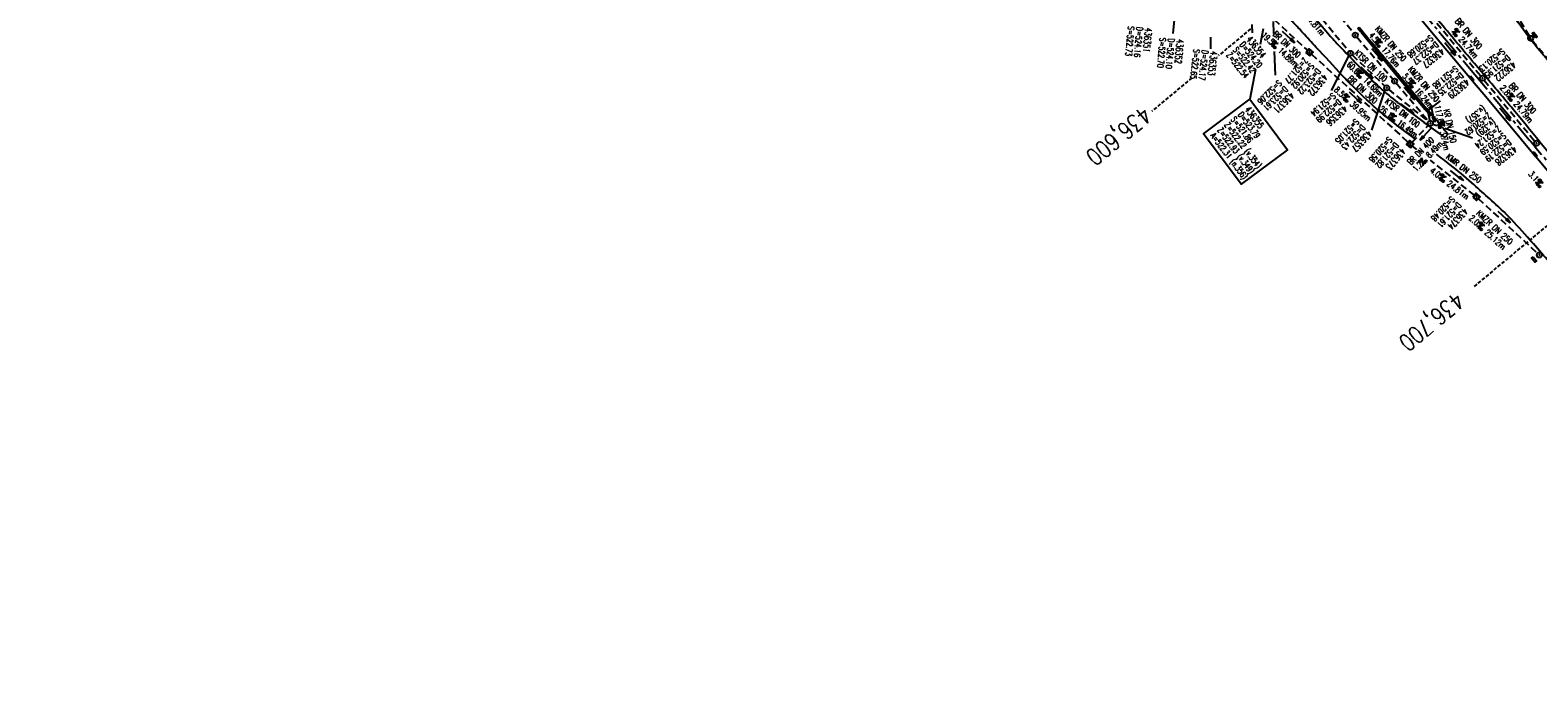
# Model space of a CAD drawing. Extents: x 454519 to 459636, y 422856 to 428936.
# Tile 10 of 82: x 458091 to 458533, y 423683 to 423873. Entities that reach past the tile are written whole.
import ezdxf
from ezdxf.enums import TextEntityAlignment as Align

# ---------------------------------------------------------------- set-up
doc = ezdxf.new("R2010")
doc.units = 0
doc.header["$LTSCALE"] = 2
doc.header["$MEASUREMENT"] = 0
for name, pattern in [('ACHSE', [5.5, 4, -0.5, 0.5, -0.5]), ('AUSGEZOGEN', [0]), ('GESTRICH-X2', [1.5, 1, -0.5]), ('GESTRICHELT', [0.75, 0.5, -0.25])]:
    doc.linetypes.add(name, pattern=pattern)
doc.layers.get('0').update_dxf_attribs({"linetype": 'CONTINUOUS'})
for name, color, linetype in [('ACHSETOP', 1, 'ACHSE'), ('FBR', 8, 'CONTINUOUS'), ('FBR_neu', 1, 'AUSGEZOGEN'), ('HEKTOM', 1, 'GESTRICHELT'), ('KANAL', 7, 'GESTRICH-X2'), ('PFEIL', 7, 'CONTINUOUS'), ('RINNE', 8, 'CONTINUOUS'), ('SCHACHTNR', 6, 'CONTINUOUS'), ('SCHSYMBOL', 7, 'CONTINUOUS'), ('TEXTO', 4, 'CONTINUOUS'), ('TEXTU', 4, 'CONTINUOUS')]:
    doc.layers.add(name, color=color, linetype=linetype)
doc.styles.add('ROMANS', font='romans.shx', dxfattribs={"width": 0.8})

# ---------------------------------------------------------------- blocks, each defined once
blk = doc.blocks.new('30')
at = {"color": 0}
for p, q in [((-0.75, -0.29), (-0.75, 0.29)), ((-0.75, 0.29), (0.75, 0.29)), ((0.75, 0.29), (0.75, -0.29)), ((0.75, -0.29), (-0.75, -0.29))]:
    blk.add_line(p, q, dxfattribs=at)
blk.add_point((0, 0), dxfattribs=at)
blk = doc.blocks.new('PROM')
blk.add_line((1.57, 1.82), (0.02, 0.02))
for centre, radius in [((0.32, 1.51), 0.317), ((0.94, 0.29), 0.283), ((1.64, 0.29), 0.283)]:
    blk.add_circle(centre, radius)
blk.add_arc((0.99, 2.68), 1.03, 239.1414, 303.3549)
blk = doc.blocks.new('PFEIL2')
at = {"color": 0}
for p, q in [((0.88, 0), (-2.4, -0.01)), ((0.88, -0.27), (0.88, 0.28)), ((0.88, 0.28), (2.43, 0.01)), ((0.91, 0.27), (0.88, 0.26)), ((0.97, 0.26), (0.88, 0.25)), ((1.02, 0.25), (0.88, 0.23)), ((1.07, 0.24), (0.88, 0.21)), ((1.13, 0.23), (0.88, 0.19)), ((1.18, 0.22), (0.88, 0.17)), ((1.24, 0.21), (0.88, 0.15)), ((1.29, 0.21), (0.88, 0.14)), ((1.34, 0.2), (0.88, 0.12)), ((1.4, 0.19), (0.88, 0.1)), ((1.45, 0.18), (0.88, 0.08)), ((1.51, 0.17), (0.88, 0.06)), ((1.56, 0.16), (0.88, 0.04)), ((1.61, 0.15), (0.88, 0.02)), ((1.67, 0.14), (0.88, 0.01)), ((1.72, 0.13), (0.88, -0.01)), ((1.78, 0.12), (0.88, -0.03)), ((1.83, 0.11), (0.88, -0.05)), ((1.88, 0.1), (0.88, -0.07)), ((1.94, 0.09), (0.88, -0.09)), ((2.05, 0.08), (0.88, -0.12)), ((1.99, 0.08), (0.88, -0.11)), ((2.1, 0.07), (0.88, -0.14)), ((2.15, 0.06), (0.88, -0.16)), ((2.21, 0.05), (0.88, -0.18)), ((2.26, 0.04), (0.88, -0.2)), ((2.32, 0.03), (0.88, -0.22)), ((2.37, 0.02), (0.88, -0.23)), ((2.42, 0.01), (0.88, -0.25)), ((2.43, 0.01), (0.88, -0.27))]:
    blk.add_line(p, q, dxfattribs=at)
blk = doc.blocks.new('20')
blk.add_lwpolyline([(-0.75, -0.75), (0.75, -0.75), (0.75, 0.75), (-0.75, 0.75)], close=True)
blk.add_circle((0, 0), 0.676)
blk.add_point((0, 0))
blk = doc.blocks.new('GST')
at = {"color": 0}
blk.add_circle((0, 0), 0.75, dxfattribs=at)
blk.add_point((0, 0), dxfattribs=at)
blk = doc.blocks.new('13')
blk.add_lwpolyline([(0.76, 1.22), (-0.75, 1.22), (-0.75, 1.8), (0.76, 1.8)], close=True)
at = {"rotation": 180}
blk.add_blockref('GST', (0, 0), dxfattribs=at)
blk = doc.blocks.new('30S')
at = {"color": 0}
for p, q in [((-0.75, -0.58), (-0.75, 0)), ((-0.75, 0), (0.75, 0)), ((0.75, 0), (0.75, -0.58)), ((0.75, -0.58), (-0.75, -0.58))]:
    blk.add_line(p, q, dxfattribs=at)
blk.add_point((0, 0), dxfattribs=at)
blk = doc.blocks.new('10')
blk.add_blockref('GST', (0, 0))

msp = doc.modelspace()

# ---------------------------------------------------------------- linework, layer by layer
at = {"layer": 'ACHSETOP'}
for points in [[(458142.07, 424478.93, -0.000001), (458146.87, 424467.39, 0.000017)], [(458497.02, 423880.81), (458513.03, 423861.61), (458529.04, 423842.41, 0.000015), (458537.05, 423832.81, -0.000008), (458545.06, 423823.21, -0.000003), (458553.06, 423813.61, -0.000003), (458561.07, 423804.01, -0.000006), (458569.08, 423794.41, 0.000006), (458577.08, 423784.81, 0.000004), (458581.72, 423779.26, 0.000001), (458590.82, 423768.34)], [(458465, 423919.21, 0.000003), (458473, 423909.61, -0.000003), (458481.01, 423900.01)], [(458593.09, 423765.61, 0.000013), (458601.1, 423756.01)]]:
    msp.add_lwpolyline(points, format="xyb", dxfattribs=at)
at = {"layer": 'FBR'}
for p, q in [((458492.19, 423851.34), (458491.91, 423851.56)), ((458488.59, 423847.36), (458491.62, 423844.89)), ((458496.62, 423848), (458499.71, 423845.72))]:
    msp.add_line(p, q, dxfattribs=at)
at = {"layer": 'FBR', "flags": 128}
for points in [[(458124.18, 424515.99, -0.001577), (458129.72, 424503.52, -0.003444), (458132.2, 424497.78, -0.000868), (458136.37, 424487.88, -0.000698), (458141.52, 424475.57, -0.000083), (458141.72, 424475.08, -0.000002), (458149.18, 424457.16, -0.000619), (458151.25, 424452.15, -0.000287), (458155.71, 424441.34)], [(458592.25, 423769.53, 0.000121), (458588.93, 423773.56, 0.000585), (458588.24, 423774.39, 0.000009), (458572.77, 423793.03, 0.000696), (458572.56, 423793.28, 0.000508), (458566.69, 423800.3, -0.000281), (458556.07, 423812.99, -0.000167), (458548.28, 423822.32, -0.000158), (458540.03, 423832.21, -0.003198), (458532.15, 423841.78, 0.003205), (458524.29, 423851.34, 0.002279), (458515.97, 423861.22, -0.002319), (458507.8, 423870.92, -0.00006), (458497.58, 423883.19, 0.000078), (458489.69, 423892.66), (458474.26, 423911.16, 0.000367), (458469.61, 423916.73, 0.000177), (458459.93, 423928.3)]]:
    msp.add_lwpolyline(points, format="xyb", dxfattribs=at)
for points in [[(458459.41, 423923.19), (458475.21, 423904.32), (458489.62, 423887.03), (458506.41, 423866.89), (458512.97, 423859.04)], [(458513.93, 423857.88), (458518.24, 423852.72), (458531.56, 423836.75)], [(458505.91, 423841.31), (458499.71, 423845.72)], [(458506.7, 423842.29), (458505.79, 423841.33)], [(458532.52, 423835.6), (458544.47, 423821.28), (458553.56, 423810.37), (458565.53, 423796.01)]]:
    msp.add_lwpolyline(points, dxfattribs=at)
at = {"layer": 'FBR'}
for points in [[(458481.61, 423872.5, -0.00035), (458486.76, 423866.31, 0.000036), (458491.94, 423860.07)], [(458492.9, 423858.91), (458500.44, 423849.84, -0.000424)], [(458501.4, 423848.69), (458501.97, 423848, -0.000424), (458503.15, 423846.58, -0.00014), (458506.7, 423842.29)], [(458642.31, 423679.92, -0.003981), (458632.11, 423691.23, -0.002442), (458621.98, 423702.75, -0.004383), (458616.42, 423709.25, -0.000236), (458608.2, 423719.05, 0.000273), (458601.09, 423727.52, 0.000059), (458589.56, 423741.25, -0.000189), (458585.93, 423745.57, -0.000473), (458580.29, 423752.3, 0.000279), (458570.72, 423763.74, 0.000321), (458566.19, 423769.13, -0.000133), (458555.23, 423782.19, -0.001418), (458549.59, 423788.94, 0.000774), (458539.28, 423801.33, 0.007289), (458530.04, 423812.07, 0.011084), (458523.71, 423818.91, 0.016057), (458523.01, 423819.59, 0.001246), (458513.7, 423828, 0.017778), (458507.39, 423833.28, 0.004689), (458503.3, 423836.4)]]:
    msp.add_lwpolyline(points, format="xyb", dxfattribs=at)
for points in [[(458492.19, 423851.34), (458496.62, 423848)], [(458497.22, 423840.83), (458492.54, 423844.19), (458491.62, 423844.89)]]:
    msp.add_lwpolyline(points, dxfattribs=at)
msp.add_arc((457983.81, 423412.28), 713.32, 38.15921, 39.8859, dxfattribs=at)
at = {"layer": 'FBR_neu', "color": 8, "flags": 128}
msp.add_lwpolyline([(458531.16, 423869.71, -0.006477), (458525.05, 423878.27, -0.015145), (458522.6, 423882.04, -0.001326), (458511.77, 423899.99, -0.012645), (458510.69, 423901.9, -0.001558), (458509.47, 423904.21, -0.0024), (458508.69, 423905.71, -0.008517), (458507.68, 423907.76, -0.004455), (458505.86, 423911.71, -0.028353), (458503.75, 423917.24, -0.028693), (458502.29, 423922.91, -0.010567), (458501.51, 423927.36, -0.005493), (458500.29, 423935.96, -0.012323), (458499.48, 423943.62, 0.016583), (458498.83, 423949.31, 0.027384), (458497.93, 423953.73, 0.020693), (458496.18, 423959.44, 0.041829), (458493.93, 423964.44, -0.04992), (458492.11, 423968.66, -0.008204), (458491.91, 423969.35, -0.003069), (458491.39, 423971.23, -0.042272), (458491.01, 423973.35, -0.029876), (458490.91, 423976.38)], format="xyb", dxfattribs=at)
at = {"layer": 'FBR_neu', "color": 8}
for points in [[(458417.03, 423938.43, 0.00065), (458423.03, 423931.28, -0.000622), (458429.28, 423923.82, -0.000295), (458431.27, 423921.44, -0.000055), (458442.01, 423908.57, -0.000663), (458446.58, 423903.08, -0.00052), (458452.39, 423896.06, -0.01459), (458457.85, 423889.04, 0.01083), (458465.14, 423879.53, 0.004388), (458467.82, 423876.24, 0.002924), (458471.93, 423871.36, 0.013692), (458474.12, 423868.92, 0.002854), (458485.01, 423857.58, 0.020744), (458486.81, 423855.88, 0.007673), (458491.91, 423851.56)], [(458488.59, 423847.36, -0.005444), (458485.61, 423849.84, -0.014019), (458484.49, 423850.85, -0.001431), (458478.06, 423857.03, -0.013), (458477.37, 423857.73, -0.0009), (458475.78, 423859.43, -0.000185), (458468.09, 423867.74, -0.001462), (458464.13, 423872.05, 0.002162), (458461.45, 423874.95, 0.06106), (458459.5, 423876.59, 0.03), (458455.01, 423879.15, 0.016579), (458451.57, 423880.7, 0.031813), (458449.71, 423881.34, 0.014109), (458446.56, 423882.09, 0.017054), (458443.91, 423882.55, 0.002943), (458438.74, 423883.25, 0.003819), (458434.74, 423883.73, 0.001228), (458428.63, 423884.4, 0.002162), (458425.16, 423884.76, 0.00666), (458420.96, 423885.12, -0.003377), (458416.16, 423885.5, -0.006767)]]:
    msp.add_lwpolyline(points, format="xyb", dxfattribs=at)
at = {"layer": 'HEKTOM'}
for p, q in [((458448.81, 423873.15), (458439.43, 423865.32)), ((458431.57, 423858.77), (458419.87, 423849.01)), ((458545.06, 423823.22), (458514.34, 423797.59))]:
    msp.add_line(p, q, dxfattribs=at)
at = {"layer": 'KANAL'}
for p, q in [((458507.86, 423908.9), (458530.53, 423871.06)), ((458456.45, 423892.28), (458477.65, 423866.59)), ((458469.55, 423883.62), (458479.04, 423871.95)), ((458455.78, 423875.9), (458465.57, 423866.78)), ((458501.53, 423877.19), (458516.34, 423859.28)), ((458479.99, 423870.79), (458490.57, 423858.44)), ((458531.4, 423869.84), (458562.8, 423832.08)), ((458466.69, 423865.77), (458495.09, 423839.85)), ((458478.67, 423865.5), (458488.19, 423856.39)), ((458491.53, 423857.29), (458501.04, 423846.03)), ((458517.31, 423858.12), (458532.19, 423840.22)), ((458489.32, 423855.4), (458500.94, 423845.94)), ((458500.87, 423848.47), (458501.36, 423846.19)), ((458496.16, 423839.89), (458501.02, 423844.91)), ((458497.61, 423837.77), (458496.23, 423838.87)), ((458514.45, 423824.35), (458501.56, 423834.62)), ((458515.59, 423823.38), (458532.94, 423807.34))]:
    msp.add_line(p, q, dxfattribs=at)
at = {"layer": 'RINNE'}
for p, q in [((458481.5, 423871.79), (458482.25, 423871.73)), ((458482.4, 423870.71), (458483.16, 423870.64)), ((458483.3, 423869.63), (458484.06, 423869.56)), ((458484.2, 423868.54), (458484.96, 423868.47)), ((458485.1, 423867.46), (458485.86, 423867.39)), ((458486, 423866.37), (458486.76, 423866.3)), ((458486.9, 423865.29), (458487.66, 423865.22)), ((458487.8, 423864.2), (458488.56, 423864.13)), ((458488.7, 423863.12), (458489.46, 423863.05)), ((458489.6, 423862.03), (458490.36, 423861.96)), ((458490.5, 423860.95), (458491.27, 423860.88)), ((458491.4, 423859.86), (458491.66, 423859.84)), ((458492.69, 423858.74), (458493.07, 423858.71)), ((458493.21, 423857.69), (458493.97, 423857.63)), ((458494.11, 423856.61), (458494.87, 423856.54)), ((458495.02, 423855.52), (458495.77, 423855.46)), ((458495.92, 423854.44), (458496.68, 423854.37)), ((458496.83, 423853.35), (458497.58, 423853.29)), ((458497.73, 423852.27), (458498.48, 423852.2)), ((458498.64, 423851.18), (458499.38, 423851.12)), ((458499.54, 423850.1), (458500.28, 423850.03)), ((458501.37, 423847.93), (458501.83, 423847.89)), ((458501.58, 423847.68), (458501.97, 423848)), ((458515.69, 423823.47), (458515.74, 423823.47))]:
    msp.add_line(p, q, dxfattribs=at)
msp.add_lwpolyline([(458481.2, 423872.16), (458492, 423859.14), (458500.03, 423849.52)], dxfattribs=at)
at = {"layer": 'RINNE', "flags": 128}
msp.add_lwpolyline([(458501, 423848.37), (458501.37, 423847.93), (458501.58, 423847.68)], dxfattribs=at)
at = {"layer": 'RINNE'}
msp.add_lwpolyline([(458501.39, 423848.7), (458501.97, 423848, -0.000424)], format="xyb", dxfattribs=at)
at = {"layer": 'SCHACHTNR'}
for p, q in [((458426.41, 423875.83), (458426, 423871.79)), ((458455.42, 423875.37), (458455.56, 423871.8)), ((458437.12, 423870.75), (458437.06, 423867.35)), ((458449.15, 423874.46), (458449.31, 423871.97)), ((458452.49, 423873.14), (458451.65, 423868.56)), ((458455.76, 423866.57), (458456.02, 423859.63)), ((458477.68, 423865.36), (458472.41, 423855.13)), ((458450.3, 423861.2), (458448.63, 423852.5)), ((458488.23, 423855.28), (458484.26, 423843.49)), ((458500.98, 423849.33), (458504.54, 423852.03)), ((458502.28, 423845.18), (458503.41, 423844.8)), ((458505.75, 423844.01), (458513.9, 423841.25))]:
    msp.add_line(p, q, dxfattribs=at)
msp.add_lwpolyline([(458448.63, 423852.5), (458459.68, 423837.73), (458446.11, 423827.58), (458435.06, 423842.35)], close=True, dxfattribs=at)
at = {"layer": 'SCHSYMBOL'}
msp.add_lwpolyline([(458531.63, 423806.27), (458532.62, 423805.14), (458532.18, 423804.76), (458531.19, 423805.89)], close=True, dxfattribs=at)

# ---------------------------------------------------------------- block references
at = {"layer": 'PFEIL'}
for p, rotation in [((458459.97, 423870.75), 317.0061), ((458485.91, 423865.53), 310.5359000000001), ((458507.31, 423867.23), 309.6185), ((458482.98, 423860.33), 316.3138999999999), ((458479.56, 423852.98), 317.6242), ((458495.44, 423854.17), 310.191), ((458502.27, 423848.22), 282.3195), ((458523.43, 423848.06), 309.7366), ((458500.13, 423842.27), 226.1164), ((458523.22, 423817.96), 317.2765999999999)]:
    msp.add_blockref('PFEIL2', p, dxfattribs=dict(at, rotation=rotation))
for p, xscale, yscale, zscale, rotation in [((458494.8, 423849.75), 1.000000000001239, 1.000000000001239, 1.000000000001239, 322.2766213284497), ((458509.31, 423830.14), 0.999999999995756, 0.999999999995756, 0.999999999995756, 322.6537064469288)]:
    msp.add_blockref('PFEIL2', p, dxfattribs=dict(at, xscale=xscale, yscale=yscale, zscale=zscale, rotation=rotation))
at = {"layer": 'SCHSYMBOL'}
for name, p, rotation in [('GST', (458479.51, 423871.36), 270), ('20', (458466.12, 423866.27), 319.6885314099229), ('10', (458478.12, 423866.01), 90), ('GST', (458491.05, 423857.86), 270), ('30S', (458492, 423859.14), 129.7579616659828), ('30', (458513.6, 423858.59), 309.4232219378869), ('GST', (458516.83, 423858.71), 309.8283000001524), ('10', (458488.74, 423855.87), 90), ('GST', (458501.53, 423845.46), 270), ('20', (458495.64, 423839.34), 49.77959466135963), ('GST', (458532.67, 423839.65), 309.8283000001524), ('30', (458532.19, 423836.3), 310.0210079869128), ('20', (458515.04, 423823.88), 316.7035742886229), ('GST', (458533.49, 423806.84), 309.8283)]:
    msp.add_blockref(name, p, dxfattribs=dict(at, rotation=rotation))
for name, p, xscale, yscale, zscale, rotation in [('30S', (458480.72, 423872.74), 1.000000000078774, 1.000000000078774, 1.000000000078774, 129.2847527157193), ('13', (458530.92, 423870.42), 1.000000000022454, 1.000000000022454, 1.000000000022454, 307.6530640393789), ('30', (458500.73, 423849.12), 0.9999999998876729, 0.9999999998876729, 0.9999999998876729, 308.5820903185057)]:
    msp.add_blockref(name, p, dxfattribs=dict(at, xscale=xscale, yscale=yscale, zscale=zscale, rotation=rotation))
at = {"layer": 'TEXTU'}
for p, rotation in [((458485.1, 423869.17), 310.5359000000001), ((458507.77, 423872.28), 309.6185), ((458454.56, 423868.59), 317.0061), ((458479.51, 423859.94), 316.3138999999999), ((458494.86, 423857.2), 310.191), ((458475.57, 423852.9), 317.6242), ((458523.87, 423853.29), 309.7366), ((458503.67, 423845.82), 282.3195), ((458499.29, 423832.99), 46.1164), ((458532.22, 423828.03), 310.0505), ((458515.07, 423815.23), 317.2765999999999)]:
    msp.add_blockref('PROM', p, dxfattribs=dict(at, rotation=rotation))
for p, xscale, yscale, zscale, rotation in [((458489.23, 423847.07), 1.000000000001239, 1.000000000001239, 1.000000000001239, 322.2766213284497), ((458503.8, 423829.27), 0.999999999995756, 0.999999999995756, 0.999999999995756, 322.6537064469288)]:
    msp.add_blockref('PROM', p, dxfattribs=dict(at, xscale=xscale, yscale=yscale, zscale=zscale, rotation=rotation))

# ---------------------------------------------------------------- texts
at = {"layer": 'HEKTOM', "style": 'ROMANS', "width": 0.8}
for s, p in [('436,600', (458417.2, 423850.77)), ('436,700', (458508.91, 423796.31))]:
    msp.add_text(s, height=5, rotation=219.8283, dxfattribs=at).set_placement(p)
at = {"layer": 'SCHACHTNR', "style": 'ROMANS'}
for s, height, rotation, width, p in [('S=522.73', 1.8, 264.4354, 0.6, (458412.97, 423874.03)), ('D=524.16', 1.8, 264.4354, 0.6, (458415.46, 423873.79)), ('436351', 2, 264.4354, 0.7, (458417.94, 423873.55)), ('S=522.70', 1.8, 264.8439, 0.6, (458422.23, 423870.63)), ('D=524.10', 1.8, 264.8439, 0.6, (458424.72, 423870.4)), ('436354', 2, 308.275, 0.7, (458447.47, 423870.02)), ('S=520.68', 1.8, 219.2761, 0.6, (458501.45, 423871.5)), ('436352', 2, 264.8439, 0.7, (458427.21, 423870.18)), ('S=522.65', 1.8, 263.1689, 0.6, (458432.17, 423867.31)), ('D=524.17', 1.8, 263.1689, 0.6, (458434.65, 423867.01)), ('436353', 2, 263.1689, 0.7, (458437.13, 423866.72)), ('Z=522.54', 1.8, 308.275, 0.6, (458441.59, 423865.38)), ('S=522.42', 1.8, 308.275, 0.6, (458443.55, 423866.93)), ('D=524.20', 1.8, 308.275, 0.6, (458445.51, 423868.48)), ('D=522.37', 1.8, 219.2761, 0.6, (458503.03, 423869.57)), ('436327', 2, 219.2761, 0.7, (458504.61, 423867.63)), ('S=520.13', 1.8, 219.8283, 0.6, (458522.47, 423867.56)), ('Z=521.77', 1.8, 229.6885, 0.6, (458464.39, 423864.91)), ('S=520.92', 1.8, 229.6885, 0.6, (458466.29, 423863.3)), ('D=523.22', 1.8, 229.6885, 0.6, (458468.2, 423861.68)), ('S=521.68', 1.8, 220.045, 0.6, (458508.76, 423862.45)), ('D=521.95', 1.8, 219.8283, 0.6, (458524.06, 423865.66)), ('436222', 2, 219.8283, 0.7, (458525.66, 423863.72)), ('S=522.06', 1.8, 224.4775, 0.6, (458456.94, 423858.29)), ('436372', 2, 229.6885, 0.7, (458470.11, 423860.06)), ('D=522.35', 1.8, 220.045, 0.6, (458510.36, 423860.54)), ('436329', 2, 220.045, 0.7, (458511.97, 423858.62)), ('D=523.61', 1.8, 224.4775, 0.6, (458458.69, 423856.51)), ('436371', 2, 224.4775, 0.7, (458460.44, 423854.73)), ('S=521.94', 1.8, 221.5456, 0.6, (458472.83, 423854.54)), ('D=522.99', 1.8, 221.5456, 0.6, (458474.49, 423852.67)), ('D=523.79', 1.8, 306.9681, 0.6, (458445.01, 423847.94)), ('436355', 2, 306.9681, 0.7, (458447.01, 423849.44)), ('436356', 2, 221.5456, 0.7, (458476.15, 423850.8)), ('(v.357)', 1.8, 218.2406, 0.6, (458516.92, 423850.7)), ('Z=520.62', 1.8, 218.2406, 0.6, (458518.42, 423848.71)), ('Z=522.93 (v.349)', 1.8, 306.9681, 0.6, (458438.91, 423843.4)), ('Z=522.22 (v.354)', 1.8, 306.9681, 0.6, (458441.02, 423844.93)), ('S=521.86', 1.8, 306.9681, 0.6, (458442.95, 423846.57)), ('S=521.05', 1.8, 227.0879, 0.6, (458479.51, 423846.96)), ('D=522.43', 1.8, 227.0879, 0.6, (458481.34, 423845.26)), ('(v.329)', 1.8, 218.2406, 0.6, (458519.86, 423846.75)), ('Z=521.24 ', 1.8, 218.2406, 0.6, (458521.32, 423844.82)), ('A=522.31 (n.356)', 1.8, 306.9681, 0.6, (458436.9, 423841.81)), ('436357', 2, 227.0879, 0.7, (458483.17, 423843.56)), ('S=520.58', 1.8, 229.3016, 0.6, (458489.17, 423841.65)), ('D=521.82', 1.8, 229.3016, 0.6, (458491.07, 423840.02)), ('S=520.59', 1.8, 218.2406, 0.6, (458522.86, 423842.85)), ('D=522.19', 1.8, 218.2406, 0.6, (458524.41, 423840.89)), ('436373', 2, 229.3016, 0.7, (458492.96, 423838.39)), ('436328', 2, 218.2406, 0.7, (458525.96, 423838.93)), ('S=520.48', 1.8, 226.7036, 0.6, (458507.64, 423824.18)), ('D=521.61', 1.8, 226.7036, 0.6, (458509.49, 423822.45)), ('436374', 2, 226.7036, 0.7, (458511.3, 423820.75))]:
    msp.add_text(s, height=height, rotation=rotation, dxfattribs=dict(at, width=width)).set_placement(p)
at = {"layer": 'TEXTO', "style": 'ROMANS'}
for s, rotation, width, p in [('BR DN 300', 309.6185, 0.75, (458512.06, 423871.15)), ('BR DN 300', 317.0061, 0.6, (458458.83, 423867.98)), ('KMZR DN 250', 310.5359, 0.6, (458489.24, 423868.22)), ('KTSR DN 100', 316.3139, 0.6, (458483.5, 423861.68)), ('BR DN 300', 317.6242, 0.75, (458481.08, 423854.71)), ('KMZR DN 250', 310.191, 0.6, (458498.94, 423856.38)), ('BR DN 300', 309.7366, 0.75, (458527.88, 423852.24)), ('KTSR DN 100', 322.2766, 0.6, (458492.78, 423847.79)), ('KR DN 150', 282.3195, 0.6, (458506.43, 423844.49)), ('BR DN 400', 46.1164, 0.6, (458499.33, 423836.7)), ('KMR DN 250', 322.6537, 0.75, (458510.8, 423831.55)), ('KMZR DN 250', 317.2766, 0.75, (458519.77, 423814.29))]:
    msp.add_text(s, height=1.8, rotation=rotation, dxfattribs=dict(at, width=width)).set_placement(p, align=Align.CENTER)
at = {"layer": 'TEXTU', "style": 'ROMANS'}
for s, rotation, width, p in [('34.81m', 309.532, 0.75, (458464.76, 423876.65)), ('19.5', 317.0061, 0.6, (458451.88, 423871.05)), ('4.5', 310.5359, 0.6, (458483.43, 423871.13)), ('24.74m', 309.6185, 0.75, (458509.69, 423869.98)), ('14.89m', 317.0061, 0.6, (458456.76, 423866.55)), ('17.76m', 310.5359, 0.6, (458487.05, 423866.88)), ('60.6', 316.3139, 0.6, (458476.85, 423862.48)), ('14.68m', 316.3139, 0.6, (458481.66, 423857.85)), ('5.5', 310.191, 0.6, (458493.23, 423859.15)), ('8.5', 317.6242, 0.75, (458473.16, 423855.06)), ('16.24m', 310.191, 0.6, (458496.79, 423854.9)), ('2.8', 309.7366, 0.75, (458521.79, 423855.78)), ('39.95m', 317.6242, 0.75, (458477.79, 423850.87)), ('26.1', 322.2766, 0.6, (458486.32, 423849.32)), ('117.6', 282.3195, 0.6, (458502.67, 423850.47)), ('24.79m', 309.7366, 0.75, (458525.79, 423851)), ('16.49m', 322.2766, 0.6, (458491.59, 423845.22)), ('3.74m', 282.3195, 0.6, (458504.29, 423842.91)), ('8.49m', 46.1164, 0.6, (458501.35, 423835.14)), ('1.2', 46.1164, 0.6, (458497.47, 423831.14)), ('4.0', 322.6537, 0.75, (458501.21, 423831.21)), ('3.1', 310.0505, 0.75, (458530.14, 423830.51)), ('24.81m', 322.6537, 0.75, (458506.18, 423827.44)), ('2.0', 317.2766, 0.75, (458512.69, 423817.42)), ('25.12m', 317.2766, 0.75, (458517.26, 423813.2))]:
    msp.add_text(s, height=1.8, rotation=rotation, dxfattribs=dict(at, width=width)).set_placement(p)

doc.saveas('drawing.dxf')
